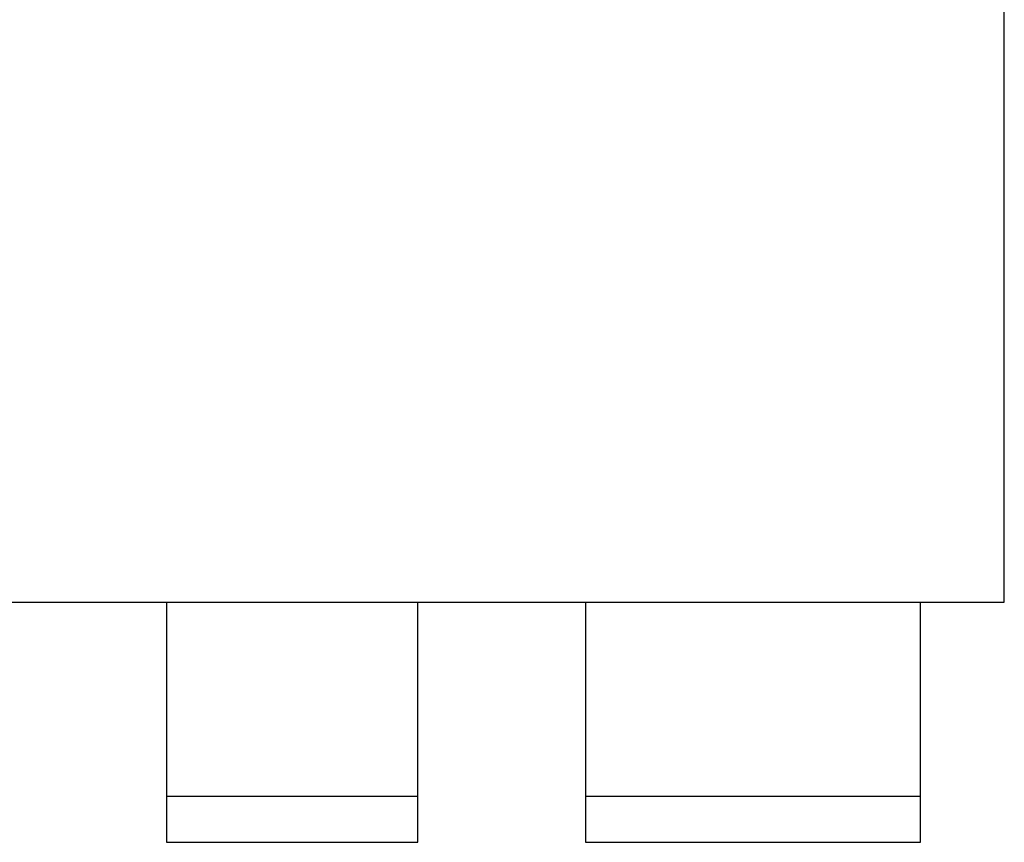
# Model space of a CAD drawing. Header units: millimetres. Extents: x 53645 to 137188, y 78097 to 135542.
# Tile 37 of 256: x 63466 to 64642, y 90488 to 91470. Entities that reach past the tile are written whole.
import ezdxf

# ---------------------------------------------------------------- set-up
doc = ezdxf.new("R2010")
doc.units = ezdxf.units.MM

# ---------------------------------------------------------------- blocks, each defined once
blk = doc.blocks.new('3432')
at = {"color": 0}
blk.add_lwpolyline([(-16160.47339821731, 6946.969866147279), (-16160.47339821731, 6071.969866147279), (-14460.01776162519, 6071.969866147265), (-14460.01776162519, 6946.969866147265)], close=True, dxfattribs=at)
for points in [[(-15460.24826960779, 6071.969866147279), (-15460.24826960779, 5785.490025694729), (-15160.2428902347, 5785.490025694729), (-15160.2428902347, 6071.969866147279)], [(-14960.2428902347, 6071.969866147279), (-14960.2428902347, 5785.490025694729), (-14560.2428902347, 5785.490025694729), (-14560.2428902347, 6071.969866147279)], [(-15460.24826960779, 5840.551823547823), (-15160.2428902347, 5840.551823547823)], [(-14960.2428902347, 5840.551823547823), (-14560.2428902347, 5840.551823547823)]]:
    blk.add_lwpolyline(points, dxfattribs=at)

msp = doc.modelspace()

# ---------------------------------------------------------------- block references
msp.add_blockref('3432', (79101.57060398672, 84702.83063148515))

doc.saveas('drawing.dxf')
